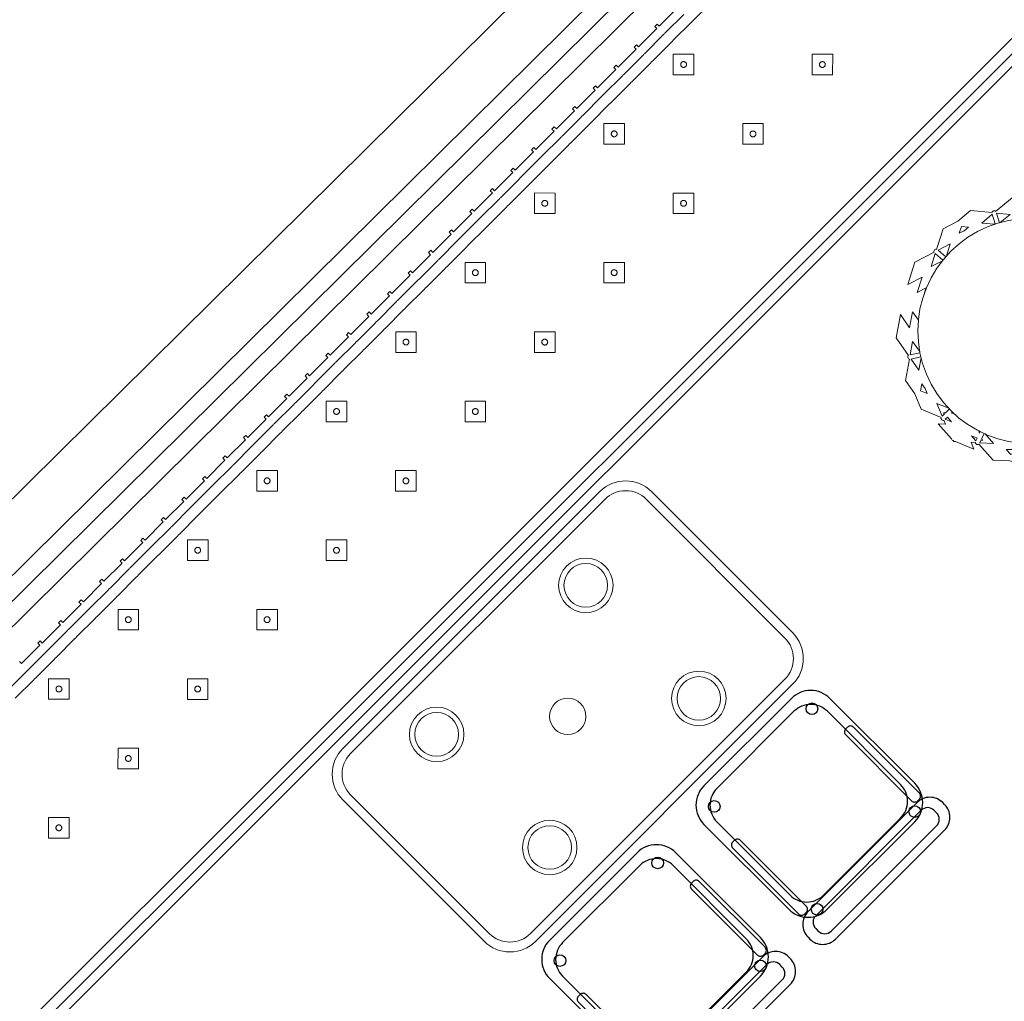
# Model space of a CAD drawing. Header units: metres. Extents: x 2232.4 to 2275.2, y 411.9 to 437.5.
# Tile 6 of 22: x 2241.7 to 2244.5, y 433.3 to 436. Entities that reach past the tile are written whole.
import ezdxf

# ---------------------------------------------------------------- set-up
doc = ezdxf.new("R2010")
doc.units = ezdxf.units.M
doc.layers.add('DOOR', color=5, linetype='Continuous')
doc.layers.add('RP_CHAIRS', color=7, linetype='Continuous')
for name, color, linetype, lineweight in [('NC_N1_BANQUETTES', 7, 'Continuous', 13), ('NC_N1_PLANTS', 7, 'Continuous', 13), ('NC_N1_TABLES', 7, 'Continuous', 13)]:
    doc.layers.add(name, color=color, linetype=linetype, lineweight=lineweight)

# ---------------------------------------------------------------- blocks, each defined once
blk = doc.blocks.new('RP_MODERN_EXTENDED_TRIANGLE_L')
at = {"color": 0, "linetype": 'Continuous', "lineweight": -2}
for points in [[(3.96, 0.027), (3.96, 0.035), (3.889, 0.035), (3.889, 0.027), (3.88, 0.027), (3.88, 0.035), (3.809, 0.035), (3.809, 0.027), (3.8, 0.027), (3.8, 0.035), (3.729, 0.035), (3.729, 0.027), (3.72, 0.027), (3.72, 0.035), (3.649, 0.035), (3.649, 0.027), (3.64, 0.027), (3.64, 0.035), (3.569, 0.035), (3.569, 0.027), (3.56, 0.027), (3.56, 0.035), (3.489, 0.035), (3.489, 0.027), (3.48, 0.027), (3.48, 0.035), (3.409, 0.035), (3.409, 0.027), (3.4, 0.027), (3.4, 0.035), (3.329, 0.035), (3.329, 0.027), (3.32, 0.027), (3.32, 0.035), (3.249, 0.035), (3.249, 0.027), (3.24, 0.027), (3.24, 0.035), (3.169, 0.035), (3.169, 0.027), (3.16, 0.027), (3.16, 0.035), (3.089, 0.035), (3.089, 0.027), (3.08, 0.027), (3.08, 0.035), (3.009, 0.035), (3.009, 0.027), (3, 0.027), (3, 0.035), (2.929, 0.035), (2.929, 0.027), (2.92, 0.027), (2.92, 0.035), (2.849, 0.035), (2.849, 0.027), (2.84, 0.027), (2.84, 0.035), (2.769, 0.035), (2.769, 0.027), (2.76, 0.027), (2.76, 0.035), (2.689, 0.035), (2.689, 0.027), (2.68, 0.027), (2.68, 0.035), (2.609, 0.035), (2.609, 0.027), (2.6, 0.027), (2.6, 0.035), (2.529, 0.035), (2.529, 0.027), (2.52, 0.027), (2.52, 0.035), (2.449, 0.035), (2.449, 0.027), (2.44, 0.027), (2.44, 0.035), (2.369, 0.035), (2.369, 0.027), (2.36, 0.027), (2.36, 0.035), (2.289, 0.035), (2.289, 0.027), (2.28, 0.027), (2.28, 0.035), (2.209, 0.035), (2.209, 0.027), (2.2, 0.027), (2.2, 0.035), (2.129, 0.035), (2.129, 0.027), (2.12, 0.027), (2.12, 0.035), (2.049, 0.035), (2.049, 0.027), (2.04, 0.027), (2.04, 0.035), (1.969, 0.035), (1.969, 0.027), (1.96, 0.027), (1.96, 0.035), (1.889, 0.035), (1.889, 0.027), (1.88, 0.027), (1.88, 0.035), (1.809, 0.035), (1.809, 0.027), (1.8, 0.027), (1.8, 0.035), (1.729, 0.035), (1.729, 0.027), (1.72, 0.027), (1.72, 0.035), (1.649, 0.035), (1.649, 0.027), (1.64, 0.027), (1.64, 0.035), (1.569, 0.035), (1.569, 0.027), (1.56, 0.027), (1.56, 0.035), (1.489, 0.035), (1.489, 0.027), (1.48, 0.027), (1.48, 0.035), (1.409, 0.035)], [(0.8, 0.8), (4.1, 0.8), (4.35, 0.8), (7.89, 0.8)], [(4.04, 0.06), (3.969, 0.06), (3.9665, 0.0599), (3.9645, 0.0596), (3.9625, 0.0599), (3.96, 0.06), (3.889, 0.06), (3.8865, 0.0599), (3.8845, 0.0596), (3.8825, 0.0599), (3.88, 0.06), (3.809, 0.06), (3.8065, 0.0599), (3.8045, 0.0596), (3.8025, 0.0599), (3.8, 0.06), (3.729, 0.06), (3.7265, 0.0599), (3.7245, 0.0596), (3.7225, 0.0599), (3.72, 0.06), (3.649, 0.06), (3.6465, 0.0599), (3.6445, 0.0596), (3.6425, 0.0599), (3.64, 0.06), (3.569, 0.06), (3.5665, 0.0599), (3.5645, 0.0596), (3.5625, 0.0599), (3.56, 0.06), (3.489, 0.06), (3.4865, 0.0599), (3.4845, 0.0596), (3.4825, 0.0599), (3.48, 0.06), (3.409, 0.06), (3.4065, 0.0599), (3.4045, 0.0596), (3.4025, 0.0599), (3.4, 0.06), (3.329, 0.06), (3.3265, 0.0599), (3.3245, 0.0596), (3.3225, 0.0599), (3.32, 0.06), (3.249, 0.06), (3.2465, 0.0599), (3.2445, 0.0596), (3.2425, 0.0599), (3.24, 0.06), (3.169, 0.06), (3.1665, 0.0599), (3.1645, 0.0596), (3.1625, 0.0599), (3.16, 0.06), (3.089, 0.06), (3.0865, 0.0599), (3.0845, 0.0596), (3.0825, 0.0599), (3.08, 0.06), (3.009, 0.06), (3.0065, 0.0599), (3.0045, 0.0596), (3.0025, 0.0599), (3, 0.06), (2.929, 0.06), (2.9265, 0.0599), (2.9245, 0.0596), (2.9225, 0.0599), (2.92, 0.06), (2.849, 0.06), (2.8465, 0.0599), (2.8445, 0.0596), (2.8425, 0.0599), (2.84, 0.06), (2.769, 0.06), (2.7665, 0.0599), (2.7645, 0.0596), (2.7625, 0.0599), (2.76, 0.06), (2.689, 0.06), (2.6865, 0.0599), (2.6845, 0.0596), (2.6825, 0.0599), (2.68, 0.06), (2.609, 0.06), (2.6065, 0.0599), (2.6045, 0.0596), (2.6025, 0.0599), (2.6, 0.06), (2.529, 0.06), (2.5265, 0.0599), (2.5245, 0.0596), (2.5225, 0.0599), (2.52, 0.06), (2.449, 0.06), (2.4465, 0.0599), (2.4445, 0.0596), (2.4425, 0.0599), (2.44, 0.06), (2.369, 0.06), (2.3665, 0.0599), (2.3645, 0.0596), (2.3625, 0.0599), (2.36, 0.06), (2.289, 0.06), (2.2865, 0.0599), (2.2845, 0.0596), (2.2825, 0.0599), (2.28, 0.06), (2.209, 0.06), (2.2065, 0.0599), (2.2045, 0.0596), (2.2025, 0.0599), (2.2, 0.06), (2.129, 0.06), (2.1265, 0.0599), (2.1245, 0.0596), (2.1225, 0.0599), (2.12, 0.06), (2.049, 0.06), (2.0465, 0.0599), (2.0445, 0.0596), (2.0425, 0.0599), (2.04, 0.06), (1.969, 0.06), (1.9665, 0.0599), (1.9645, 0.0596), (1.9625, 0.0599), (1.96, 0.06), (1.889, 0.06), (1.8865, 0.0599), (1.8845, 0.0596), (1.8825, 0.0599), (1.88, 0.06), (1.809, 0.06), (1.8065, 0.0599), (1.8045, 0.0596), (1.8025, 0.0599), (1.8, 0.06), (1.729, 0.06), (1.7265, 0.0599), (1.7245, 0.0596), (1.7225, 0.0599), (1.72, 0.06), (1.649, 0.06), (1.6465, 0.0599), (1.6445, 0.0596), (1.6425, 0.0599), (1.64, 0.06), (1.569, 0.06), (1.5665, 0.0599), (1.5645, 0.0596), (1.5625, 0.0599), (1.56, 0.06), (1.489, 0.06), (1.4865, 0.0599), (1.4845, 0.0596), (1.4825, 0.0599), (1.48, 0.06), (1.409, 0.06)], [(0.8, 0.775), (4.1, 0.775), (4.325, 0.775), (7.865, 0.775)], [(4.04, 0.09), (3.969, 0.09), (3.9645, 0.0898), (3.96, 0.09), (3.889, 0.09), (3.8845, 0.0898), (3.88, 0.09), (3.809, 0.09), (3.8045, 0.0898), (3.8, 0.09), (3.729, 0.09), (3.7245, 0.0898), (3.72, 0.09), (3.649, 0.09), (3.6445, 0.0898), (3.64, 0.09), (3.569, 0.09), (3.5645, 0.0898), (3.56, 0.09), (3.489, 0.09), (3.4845, 0.0898), (3.48, 0.09), (3.409, 0.09), (3.4045, 0.0898), (3.4, 0.09), (3.329, 0.09), (3.3245, 0.0898), (3.32, 0.09), (3.249, 0.09), (3.2445, 0.0898), (3.24, 0.09), (3.169, 0.09), (3.1645, 0.0898), (3.16, 0.09), (3.089, 0.09), (3.0845, 0.0898), (3.08, 0.09), (3.009, 0.09), (3.0045, 0.0898), (3, 0.09), (2.929, 0.09), (2.9245, 0.0898), (2.92, 0.09), (2.849, 0.09), (2.8445, 0.0898), (2.84, 0.09), (2.769, 0.09), (2.7645, 0.0898), (2.76, 0.09), (2.689, 0.09), (2.6845, 0.0898), (2.68, 0.09), (2.609, 0.09), (2.6045, 0.0898), (2.6, 0.09), (2.529, 0.09), (2.5245, 0.0898), (2.52, 0.09), (2.449, 0.09), (2.4445, 0.0898), (2.44, 0.09), (2.369, 0.09), (2.3645, 0.0898), (2.36, 0.09), (2.289, 0.09), (2.2845, 0.0898), (2.28, 0.09), (2.209, 0.09), (2.2045, 0.0898), (2.2, 0.09), (2.129, 0.09), (2.1245, 0.0898), (2.12, 0.09), (2.049, 0.09), (2.0445, 0.0898), (2.04, 0.09), (1.969, 0.09), (1.9645, 0.0898), (1.96, 0.09), (1.889, 0.09), (1.8845, 0.0898), (1.88, 0.09), (1.809, 0.09), (1.8045, 0.0898), (1.8, 0.09), (1.729, 0.09), (1.7245, 0.0898), (1.72, 0.09), (1.649, 0.09), (1.6445, 0.0898), (1.64, 0.09), (1.569, 0.09), (1.5645, 0.0898), (1.56, 0.09), (1.489, 0.09), (1.4845, 0.0898), (1.48, 0.09), (1.409, 0.09), (1.4045, 0.0898), (1.4, 0.09), (1.329, 0.09)], [(0.8, 0.745), (4.1, 0.745), (4.295, 0.745), (7.835, 0.745)]]:
    blk.add_lwpolyline(points, dxfattribs=at)
for points in [[(1.237, 0.387), (1.277, 0.427), (1.237, 0.467), (1.197, 0.427)], [(1.507, 0.387), (1.547, 0.427), (1.507, 0.467), (1.467, 0.427)], [(1.777, 0.387), (1.817, 0.427), (1.777, 0.467), (1.737, 0.427)], [(2.047, 0.387), (2.087, 0.427), (2.047, 0.467), (2.007, 0.427)], [(2.317, 0.387), (2.357, 0.427), (2.317, 0.467), (2.277, 0.427)], [(2.587, 0.387), (2.627, 0.427), (2.587, 0.467), (2.547, 0.427)], [(2.857, 0.387), (2.897, 0.427), (2.857, 0.467), (2.817, 0.427)], [(3.127, 0.387), (3.167, 0.427), (3.127, 0.467), (3.087, 0.427)], [(3.397, 0.387), (3.437, 0.427), (3.397, 0.467), (3.357, 0.427)], [(3.667, 0.387), (3.707, 0.427), (3.667, 0.467), (3.627, 0.427)], [(3.937, 0.387), (3.977, 0.427), (3.937, 0.467), (3.897, 0.427)], [(4.207, 0.387), (4.247, 0.427), (4.207, 0.467), (4.167, 0.427)], [(1.245, 0.427), (1.245, 0.4262), (1.2448, 0.4254), (1.2447, 0.4247), (1.2444, 0.4239), (1.2441, 0.4232), (1.2437, 0.4226), (1.2432, 0.4219), (1.2427, 0.4213), (1.2421, 0.4208), (1.2414, 0.4203), (1.2408, 0.4199), (1.2401, 0.4196), (1.2393, 0.4193), (1.2386, 0.4192), (1.2378, 0.419), (1.237, 0.419), (1.2362, 0.419), (1.2354, 0.4192), (1.2347, 0.4193), (1.2339, 0.4196), (1.2332, 0.4199), (1.2326, 0.4203), (1.2319, 0.4208), (1.2313, 0.4213), (1.2308, 0.4219), (1.2303, 0.4226), (1.2299, 0.4232), (1.2296, 0.4239), (1.2293, 0.4247), (1.2292, 0.4254), (1.229, 0.4262), (1.229, 0.427), (1.229, 0.4278), (1.2292, 0.4286), (1.2293, 0.4293), (1.2296, 0.4301), (1.2299, 0.4308), (1.2303, 0.4314), (1.2308, 0.4321), (1.2313, 0.4327), (1.2319, 0.4332), (1.2326, 0.4337), (1.2332, 0.4341), (1.2339, 0.4344), (1.2347, 0.4347), (1.2354, 0.4348), (1.2362, 0.435), (1.237, 0.435), (1.2378, 0.435), (1.2386, 0.4348), (1.2393, 0.4347), (1.2401, 0.4344), (1.2408, 0.4341), (1.2414, 0.4337), (1.2421, 0.4332), (1.2427, 0.4327), (1.2432, 0.4321), (1.2437, 0.4314), (1.2441, 0.4308), (1.2444, 0.4301), (1.2447, 0.4293), (1.2448, 0.4286), (1.245, 0.4278)], [(1.515, 0.427), (1.515, 0.4262), (1.5148, 0.4254), (1.5147, 0.4247), (1.5144, 0.4239), (1.5141, 0.4232), (1.5137, 0.4226), (1.5132, 0.4219), (1.5127, 0.4213), (1.5121, 0.4208), (1.5114, 0.4203), (1.5108, 0.4199), (1.5101, 0.4196), (1.5093, 0.4193), (1.5086, 0.4192), (1.5078, 0.419), (1.507, 0.419), (1.5062, 0.419), (1.5054, 0.4192), (1.5047, 0.4193), (1.5039, 0.4196), (1.5032, 0.4199), (1.5026, 0.4203), (1.5019, 0.4208), (1.5013, 0.4213), (1.5008, 0.4219), (1.5003, 0.4226), (1.4999, 0.4232), (1.4996, 0.4239), (1.4993, 0.4247), (1.4992, 0.4254), (1.499, 0.4262), (1.499, 0.427), (1.499, 0.4278), (1.4992, 0.4286), (1.4993, 0.4293), (1.4996, 0.4301), (1.4999, 0.4308), (1.5003, 0.4314), (1.5008, 0.4321), (1.5013, 0.4327), (1.5019, 0.4332), (1.5026, 0.4337), (1.5032, 0.4341), (1.5039, 0.4344), (1.5047, 0.4347), (1.5054, 0.4348), (1.5062, 0.435), (1.507, 0.435), (1.5078, 0.435), (1.5086, 0.4348), (1.5093, 0.4347), (1.5101, 0.4344), (1.5108, 0.4341), (1.5114, 0.4337), (1.5121, 0.4332), (1.5127, 0.4327), (1.5132, 0.4321), (1.5137, 0.4314), (1.5141, 0.4308), (1.5144, 0.4301), (1.5147, 0.4293), (1.5148, 0.4286), (1.515, 0.4278)], [(1.785, 0.427), (1.785, 0.4262), (1.7848, 0.4254), (1.7847, 0.4247), (1.7844, 0.4239), (1.7841, 0.4232), (1.7837, 0.4226), (1.7832, 0.4219), (1.7827, 0.4213), (1.7821, 0.4208), (1.7814, 0.4203), (1.7808, 0.4199), (1.7801, 0.4196), (1.7793, 0.4193), (1.7786, 0.4192), (1.7778, 0.419), (1.777, 0.419), (1.7762, 0.419), (1.7754, 0.4192), (1.7747, 0.4193), (1.7739, 0.4196), (1.7732, 0.4199), (1.7726, 0.4203), (1.7719, 0.4208), (1.7713, 0.4213), (1.7708, 0.4219), (1.7703, 0.4226), (1.7699, 0.4232), (1.7696, 0.4239), (1.7693, 0.4247), (1.7692, 0.4254), (1.769, 0.4262), (1.769, 0.427), (1.769, 0.4278), (1.7692, 0.4286), (1.7693, 0.4293), (1.7696, 0.4301), (1.7699, 0.4308), (1.7703, 0.4314), (1.7708, 0.4321), (1.7713, 0.4327), (1.7719, 0.4332), (1.7726, 0.4337), (1.7732, 0.4341), (1.7739, 0.4344), (1.7747, 0.4347), (1.7754, 0.4348), (1.7762, 0.435), (1.777, 0.435), (1.7778, 0.435), (1.7786, 0.4348), (1.7793, 0.4347), (1.7801, 0.4344), (1.7808, 0.4341), (1.7814, 0.4337), (1.7821, 0.4332), (1.7827, 0.4327), (1.7832, 0.4321), (1.7837, 0.4314), (1.7841, 0.4308), (1.7844, 0.4301), (1.7847, 0.4293), (1.7848, 0.4286), (1.785, 0.4278)], [(2.055, 0.427), (2.055, 0.4262), (2.0548, 0.4254), (2.0547, 0.4247), (2.0544, 0.4239), (2.0541, 0.4232), (2.0537, 0.4226), (2.0532, 0.4219), (2.0527, 0.4213), (2.0521, 0.4208), (2.0514, 0.4203), (2.0508, 0.4199), (2.0501, 0.4196), (2.0493, 0.4193), (2.0486, 0.4192), (2.0478, 0.419), (2.047, 0.419), (2.0462, 0.419), (2.0454, 0.4192), (2.0447, 0.4193), (2.0439, 0.4196), (2.0432, 0.4199), (2.0426, 0.4203), (2.0419, 0.4208), (2.0413, 0.4213), (2.0408, 0.4219), (2.0403, 0.4226), (2.0399, 0.4232), (2.0396, 0.4239), (2.0393, 0.4247), (2.0392, 0.4254), (2.039, 0.4262), (2.039, 0.427), (2.039, 0.4278), (2.0392, 0.4286), (2.0393, 0.4293), (2.0396, 0.4301), (2.0399, 0.4308), (2.0403, 0.4314), (2.0408, 0.4321), (2.0413, 0.4327), (2.0419, 0.4332), (2.0426, 0.4337), (2.0432, 0.4341), (2.0439, 0.4344), (2.0447, 0.4347), (2.0454, 0.4348), (2.0462, 0.435), (2.047, 0.435), (2.0478, 0.435), (2.0486, 0.4348), (2.0493, 0.4347), (2.0501, 0.4344), (2.0508, 0.4341), (2.0514, 0.4337), (2.0521, 0.4332), (2.0527, 0.4327), (2.0532, 0.4321), (2.0537, 0.4314), (2.0541, 0.4308), (2.0544, 0.4301), (2.0547, 0.4293), (2.0548, 0.4286), (2.055, 0.4278)], [(2.325, 0.427), (2.325, 0.4262), (2.3248, 0.4254), (2.3247, 0.4247), (2.3244, 0.4239), (2.3241, 0.4232), (2.3237, 0.4226), (2.3232, 0.4219), (2.3227, 0.4213), (2.3221, 0.4208), (2.3214, 0.4203), (2.3208, 0.4199), (2.3201, 0.4196), (2.3193, 0.4193), (2.3186, 0.4192), (2.3178, 0.419), (2.317, 0.419), (2.3162, 0.419), (2.3154, 0.4192), (2.3147, 0.4193), (2.3139, 0.4196), (2.3132, 0.4199), (2.3126, 0.4203), (2.3119, 0.4208), (2.3113, 0.4213), (2.3108, 0.4219), (2.3103, 0.4226), (2.3099, 0.4232), (2.3096, 0.4239), (2.3093, 0.4247), (2.3092, 0.4254), (2.309, 0.4262), (2.309, 0.427), (2.309, 0.4278), (2.3092, 0.4286), (2.3093, 0.4293), (2.3096, 0.4301), (2.3099, 0.4308), (2.3103, 0.4314), (2.3108, 0.4321), (2.3113, 0.4327), (2.3119, 0.4332), (2.3126, 0.4337), (2.3132, 0.4341), (2.3139, 0.4344), (2.3147, 0.4347), (2.3154, 0.4348), (2.3162, 0.435), (2.317, 0.435), (2.3178, 0.435), (2.3186, 0.4348), (2.3193, 0.4347), (2.3201, 0.4344), (2.3208, 0.4341), (2.3214, 0.4337), (2.3221, 0.4332), (2.3227, 0.4327), (2.3232, 0.4321), (2.3237, 0.4314), (2.3241, 0.4308), (2.3244, 0.4301), (2.3247, 0.4293), (2.3248, 0.4286), (2.325, 0.4278)], [(2.595, 0.427), (2.595, 0.4262), (2.5948, 0.4254), (2.5947, 0.4247), (2.5944, 0.4239), (2.5941, 0.4232), (2.5937, 0.4226), (2.5932, 0.4219), (2.5927, 0.4213), (2.5921, 0.4208), (2.5914, 0.4203), (2.5908, 0.4199), (2.5901, 0.4196), (2.5893, 0.4193), (2.5886, 0.4192), (2.5878, 0.419), (2.587, 0.419), (2.5862, 0.419), (2.5854, 0.4192), (2.5847, 0.4193), (2.5839, 0.4196), (2.5832, 0.4199), (2.5826, 0.4203), (2.5819, 0.4208), (2.5813, 0.4213), (2.5808, 0.4219), (2.5803, 0.4226), (2.5799, 0.4232), (2.5796, 0.4239), (2.5793, 0.4247), (2.5792, 0.4254), (2.579, 0.4262), (2.579, 0.427), (2.579, 0.4278), (2.5792, 0.4286), (2.5793, 0.4293), (2.5796, 0.4301), (2.5799, 0.4308), (2.5803, 0.4314), (2.5808, 0.4321), (2.5813, 0.4327), (2.5819, 0.4332), (2.5826, 0.4337), (2.5832, 0.4341), (2.5839, 0.4344), (2.5847, 0.4347), (2.5854, 0.4348), (2.5862, 0.435), (2.587, 0.435), (2.5878, 0.435), (2.5886, 0.4348), (2.5893, 0.4347), (2.5901, 0.4344), (2.5908, 0.4341), (2.5914, 0.4337), (2.5921, 0.4332), (2.5927, 0.4327), (2.5932, 0.4321), (2.5937, 0.4314), (2.5941, 0.4308), (2.5944, 0.4301), (2.5947, 0.4293), (2.5948, 0.4286), (2.595, 0.4278)], [(2.865, 0.427), (2.865, 0.4262), (2.8648, 0.4254), (2.8647, 0.4247), (2.8644, 0.4239), (2.8641, 0.4232), (2.8637, 0.4226), (2.8632, 0.4219), (2.8627, 0.4213), (2.8621, 0.4208), (2.8614, 0.4203), (2.8608, 0.4199), (2.8601, 0.4196), (2.8593, 0.4193), (2.8586, 0.4192), (2.8578, 0.419), (2.857, 0.419), (2.8562, 0.419), (2.8554, 0.4192), (2.8547, 0.4193), (2.8539, 0.4196), (2.8532, 0.4199), (2.8526, 0.4203), (2.8519, 0.4208), (2.8513, 0.4213), (2.8508, 0.4219), (2.8503, 0.4226), (2.8499, 0.4232), (2.8496, 0.4239), (2.8493, 0.4247), (2.8492, 0.4254), (2.849, 0.4262), (2.849, 0.427), (2.849, 0.4278), (2.8492, 0.4286), (2.8493, 0.4293), (2.8496, 0.4301), (2.8499, 0.4308), (2.8503, 0.4314), (2.8508, 0.4321), (2.8513, 0.4327), (2.8519, 0.4332), (2.8526, 0.4337), (2.8532, 0.4341), (2.8539, 0.4344), (2.8547, 0.4347), (2.8554, 0.4348), (2.8562, 0.435), (2.857, 0.435), (2.8578, 0.435), (2.8586, 0.4348), (2.8593, 0.4347), (2.8601, 0.4344), (2.8608, 0.4341), (2.8614, 0.4337), (2.8621, 0.4332), (2.8627, 0.4327), (2.8632, 0.4321), (2.8637, 0.4314), (2.8641, 0.4308), (2.8644, 0.4301), (2.8647, 0.4293), (2.8648, 0.4286), (2.865, 0.4278)], [(3.135, 0.427), (3.135, 0.4262), (3.1348, 0.4254), (3.1347, 0.4247), (3.1344, 0.4239), (3.1341, 0.4232), (3.1337, 0.4226), (3.1332, 0.4219), (3.1327, 0.4213), (3.1321, 0.4208), (3.1314, 0.4203), (3.1308, 0.4199), (3.1301, 0.4196), (3.1293, 0.4193), (3.1286, 0.4192), (3.1278, 0.419), (3.127, 0.419), (3.1262, 0.419), (3.1254, 0.4192), (3.1247, 0.4193), (3.1239, 0.4196), (3.1232, 0.4199), (3.1226, 0.4203), (3.1219, 0.4208), (3.1213, 0.4213), (3.1208, 0.4219), (3.1203, 0.4226), (3.1199, 0.4232), (3.1196, 0.4239), (3.1193, 0.4247), (3.1192, 0.4254), (3.119, 0.4262), (3.119, 0.427), (3.119, 0.4278), (3.1192, 0.4286), (3.1193, 0.4293), (3.1196, 0.4301), (3.1199, 0.4308), (3.1203, 0.4314), (3.1208, 0.4321), (3.1213, 0.4327), (3.1219, 0.4332), (3.1226, 0.4337), (3.1232, 0.4341), (3.1239, 0.4344), (3.1247, 0.4347), (3.1254, 0.4348), (3.1262, 0.435), (3.127, 0.435), (3.1278, 0.435), (3.1286, 0.4348), (3.1293, 0.4347), (3.1301, 0.4344), (3.1308, 0.4341), (3.1314, 0.4337), (3.1321, 0.4332), (3.1327, 0.4327), (3.1332, 0.4321), (3.1337, 0.4314), (3.1341, 0.4308), (3.1344, 0.4301), (3.1347, 0.4293), (3.1348, 0.4286), (3.135, 0.4278)], [(3.405, 0.427), (3.405, 0.4262), (3.4048, 0.4254), (3.4047, 0.4247), (3.4044, 0.4239), (3.4041, 0.4232), (3.4037, 0.4226), (3.4032, 0.4219), (3.4027, 0.4213), (3.4021, 0.4208), (3.4014, 0.4203), (3.4008, 0.4199), (3.4001, 0.4196), (3.3993, 0.4193), (3.3986, 0.4192), (3.3978, 0.419), (3.397, 0.419), (3.3962, 0.419), (3.3954, 0.4192), (3.3947, 0.4193), (3.3939, 0.4196), (3.3932, 0.4199), (3.3926, 0.4203), (3.3919, 0.4208), (3.3913, 0.4213), (3.3908, 0.4219), (3.3903, 0.4226), (3.3899, 0.4232), (3.3896, 0.4239), (3.3893, 0.4247), (3.3892, 0.4254), (3.389, 0.4262), (3.389, 0.427), (3.389, 0.4278), (3.3892, 0.4286), (3.3893, 0.4293), (3.3896, 0.4301), (3.3899, 0.4308), (3.3903, 0.4314), (3.3908, 0.4321), (3.3913, 0.4327), (3.3919, 0.4332), (3.3926, 0.4337), (3.3932, 0.4341), (3.3939, 0.4344), (3.3947, 0.4347), (3.3954, 0.4348), (3.3962, 0.435), (3.397, 0.435), (3.3978, 0.435), (3.3986, 0.4348), (3.3993, 0.4347), (3.4001, 0.4344), (3.4008, 0.4341), (3.4014, 0.4337), (3.4021, 0.4332), (3.4027, 0.4327), (3.4032, 0.4321), (3.4037, 0.4314), (3.4041, 0.4308), (3.4044, 0.4301), (3.4047, 0.4293), (3.4048, 0.4286), (3.405, 0.4278)], [(3.675, 0.427), (3.675, 0.4262), (3.6748, 0.4254), (3.6747, 0.4247), (3.6744, 0.4239), (3.6741, 0.4232), (3.6737, 0.4226), (3.6732, 0.4219), (3.6727, 0.4213), (3.6721, 0.4208), (3.6714, 0.4203), (3.6708, 0.4199), (3.6701, 0.4196), (3.6693, 0.4193), (3.6686, 0.4192), (3.6678, 0.419), (3.667, 0.419), (3.6662, 0.419), (3.6654, 0.4192), (3.6647, 0.4193), (3.6639, 0.4196), (3.6632, 0.4199), (3.6626, 0.4203), (3.6619, 0.4208), (3.6613, 0.4213), (3.6608, 0.4219), (3.6603, 0.4226), (3.6599, 0.4232), (3.6596, 0.4239), (3.6593, 0.4247), (3.6592, 0.4254), (3.659, 0.4262), (3.659, 0.427), (3.659, 0.4278), (3.6592, 0.4286), (3.6593, 0.4293), (3.6596, 0.4301), (3.6599, 0.4308), (3.6603, 0.4314), (3.6608, 0.4321), (3.6613, 0.4327), (3.6619, 0.4332), (3.6626, 0.4337), (3.6632, 0.4341), (3.6639, 0.4344), (3.6647, 0.4347), (3.6654, 0.4348), (3.6662, 0.435), (3.667, 0.435), (3.6678, 0.435), (3.6686, 0.4348), (3.6693, 0.4347), (3.6701, 0.4344), (3.6708, 0.4341), (3.6714, 0.4337), (3.6721, 0.4332), (3.6727, 0.4327), (3.6732, 0.4321), (3.6737, 0.4314), (3.6741, 0.4308), (3.6744, 0.4301), (3.6747, 0.4293), (3.6748, 0.4286), (3.675, 0.4278)], [(3.945, 0.427), (3.945, 0.4262), (3.9448, 0.4254), (3.9447, 0.4247), (3.9444, 0.4239), (3.9441, 0.4232), (3.9437, 0.4226), (3.9432, 0.4219), (3.9427, 0.4213), (3.9421, 0.4208), (3.9414, 0.4203), (3.9408, 0.4199), (3.9401, 0.4196), (3.9393, 0.4193), (3.9386, 0.4192), (3.9378, 0.419), (3.937, 0.419), (3.9362, 0.419), (3.9354, 0.4192), (3.9347, 0.4193), (3.9339, 0.4196), (3.9332, 0.4199), (3.9326, 0.4203), (3.9319, 0.4208), (3.9313, 0.4213), (3.9308, 0.4219), (3.9303, 0.4226), (3.9299, 0.4232), (3.9296, 0.4239), (3.9293, 0.4247), (3.9292, 0.4254), (3.929, 0.4262), (3.929, 0.427), (3.929, 0.4278), (3.9292, 0.4286), (3.9293, 0.4293), (3.9296, 0.4301), (3.9299, 0.4308), (3.9303, 0.4314), (3.9308, 0.4321), (3.9313, 0.4327), (3.9319, 0.4332), (3.9326, 0.4337), (3.9332, 0.4341), (3.9339, 0.4344), (3.9347, 0.4347), (3.9354, 0.4348), (3.9362, 0.435), (3.937, 0.435), (3.9378, 0.435), (3.9386, 0.4348), (3.9393, 0.4347), (3.9401, 0.4344), (3.9408, 0.4341), (3.9414, 0.4337), (3.9421, 0.4332), (3.9427, 0.4327), (3.9432, 0.4321), (3.9437, 0.4314), (3.9441, 0.4308), (3.9444, 0.4301), (3.9447, 0.4293), (3.9448, 0.4286), (3.945, 0.4278)], [(4.215, 0.427), (4.215, 0.4262), (4.2148, 0.4254), (4.2147, 0.4247), (4.2144, 0.4239), (4.2141, 0.4232), (4.2137, 0.4226), (4.2132, 0.4219), (4.2127, 0.4213), (4.2121, 0.4208), (4.2114, 0.4203), (4.2108, 0.4199), (4.2101, 0.4196), (4.2093, 0.4193), (4.2086, 0.4192), (4.2078, 0.419), (4.207, 0.419), (4.2062, 0.419), (4.2054, 0.4192), (4.2047, 0.4193), (4.2039, 0.4196), (4.2032, 0.4199), (4.2026, 0.4203), (4.2019, 0.4208), (4.2013, 0.4213), (4.2008, 0.4219), (4.2003, 0.4226), (4.1999, 0.4232), (4.1996, 0.4239), (4.1993, 0.4247), (4.1992, 0.4254), (4.199, 0.4262), (4.199, 0.427), (4.199, 0.4278), (4.1992, 0.4286), (4.1993, 0.4293), (4.1996, 0.4301), (4.1999, 0.4308), (4.2003, 0.4314), (4.2008, 0.4321), (4.2013, 0.4327), (4.2019, 0.4332), (4.2026, 0.4337), (4.2032, 0.4341), (4.2039, 0.4344), (4.2047, 0.4347), (4.2054, 0.4348), (4.2062, 0.435), (4.207, 0.435), (4.2078, 0.435), (4.2086, 0.4348), (4.2093, 0.4347), (4.2101, 0.4344), (4.2108, 0.4341), (4.2114, 0.4337), (4.2121, 0.4332), (4.2127, 0.4327), (4.2132, 0.4321), (4.2137, 0.4314), (4.2141, 0.4308), (4.2144, 0.4301), (4.2147, 0.4293), (4.2148, 0.4286), (4.215, 0.4278)], [(1.507, 0.117), (1.547, 0.157), (1.507, 0.197), (1.467, 0.157)], [(1.777, 0.117), (1.817, 0.157), (1.777, 0.197), (1.737, 0.157)], [(2.047, 0.117), (2.087, 0.157), (2.047, 0.197), (2.007, 0.157)], [(2.317, 0.117), (2.357, 0.157), (2.317, 0.197), (2.277, 0.157)], [(2.587, 0.117), (2.627, 0.157), (2.587, 0.197), (2.547, 0.157)], [(2.857, 0.117), (2.897, 0.157), (2.857, 0.197), (2.817, 0.157)], [(3.127, 0.117), (3.167, 0.157), (3.127, 0.197), (3.087, 0.157)], [(3.397, 0.117), (3.437, 0.157), (3.397, 0.197), (3.357, 0.157)], [(3.667, 0.117), (3.707, 0.157), (3.667, 0.197), (3.627, 0.157)], [(3.937, 0.117), (3.977, 0.157), (3.937, 0.197), (3.897, 0.157)], [(1.515, 0.157), (1.515, 0.1562), (1.5148, 0.1554), (1.5147, 0.1547), (1.5144, 0.1539), (1.5141, 0.1532), (1.5137, 0.1526), (1.5132, 0.1519), (1.5127, 0.1513), (1.5121, 0.1508), (1.5114, 0.1503), (1.5108, 0.1499), (1.5101, 0.1496), (1.5093, 0.1493), (1.5086, 0.1492), (1.5078, 0.149), (1.507, 0.149), (1.5062, 0.149), (1.5054, 0.1492), (1.5047, 0.1493), (1.5039, 0.1496), (1.5032, 0.1499), (1.5026, 0.1503), (1.5019, 0.1508), (1.5013, 0.1513), (1.5008, 0.1519), (1.5003, 0.1526), (1.4999, 0.1532), (1.4996, 0.1539), (1.4993, 0.1547), (1.4992, 0.1554), (1.499, 0.1562), (1.499, 0.157), (1.499, 0.1578), (1.4992, 0.1586), (1.4993, 0.1593), (1.4996, 0.1601), (1.4999, 0.1608), (1.5003, 0.1614), (1.5008, 0.1621), (1.5013, 0.1627), (1.5019, 0.1632), (1.5026, 0.1637), (1.5032, 0.1641), (1.5039, 0.1644), (1.5047, 0.1647), (1.5054, 0.1648), (1.5062, 0.165), (1.507, 0.165), (1.5078, 0.165), (1.5086, 0.1648), (1.5093, 0.1647), (1.5101, 0.1644), (1.5108, 0.1641), (1.5114, 0.1637), (1.5121, 0.1632), (1.5127, 0.1627), (1.5132, 0.1621), (1.5137, 0.1614), (1.5141, 0.1608), (1.5144, 0.1601), (1.5147, 0.1593), (1.5148, 0.1586), (1.515, 0.1578)], [(1.785, 0.157), (1.785, 0.1562), (1.7848, 0.1554), (1.7847, 0.1547), (1.7844, 0.1539), (1.7841, 0.1532), (1.7837, 0.1526), (1.7832, 0.1519), (1.7827, 0.1513), (1.7821, 0.1508), (1.7814, 0.1503), (1.7808, 0.1499), (1.7801, 0.1496), (1.7793, 0.1493), (1.7786, 0.1492), (1.7778, 0.149), (1.777, 0.149), (1.7762, 0.149), (1.7754, 0.1492), (1.7747, 0.1493), (1.7739, 0.1496), (1.7732, 0.1499), (1.7726, 0.1503), (1.7719, 0.1508), (1.7713, 0.1513), (1.7708, 0.1519), (1.7703, 0.1526), (1.7699, 0.1532), (1.7696, 0.1539), (1.7693, 0.1547), (1.7692, 0.1554), (1.769, 0.1562), (1.769, 0.157), (1.769, 0.1578), (1.7692, 0.1586), (1.7693, 0.1593), (1.7696, 0.1601), (1.7699, 0.1608), (1.7703, 0.1614), (1.7708, 0.1621), (1.7713, 0.1627), (1.7719, 0.1632), (1.7726, 0.1637), (1.7732, 0.1641), (1.7739, 0.1644), (1.7747, 0.1647), (1.7754, 0.1648), (1.7762, 0.165), (1.777, 0.165), (1.7778, 0.165), (1.7786, 0.1648), (1.7793, 0.1647), (1.7801, 0.1644), (1.7808, 0.1641), (1.7814, 0.1637), (1.7821, 0.1632), (1.7827, 0.1627), (1.7832, 0.1621), (1.7837, 0.1614), (1.7841, 0.1608), (1.7844, 0.1601), (1.7847, 0.1593), (1.7848, 0.1586), (1.785, 0.1578)], [(2.055, 0.157), (2.055, 0.1562), (2.0548, 0.1554), (2.0547, 0.1547), (2.0544, 0.1539), (2.0541, 0.1532), (2.0537, 0.1526), (2.0532, 0.1519), (2.0527, 0.1513), (2.0521, 0.1508), (2.0514, 0.1503), (2.0508, 0.1499), (2.0501, 0.1496), (2.0493, 0.1493), (2.0486, 0.1492), (2.0478, 0.149), (2.047, 0.149), (2.0462, 0.149), (2.0454, 0.1492), (2.0447, 0.1493), (2.0439, 0.1496), (2.0432, 0.1499), (2.0426, 0.1503), (2.0419, 0.1508), (2.0413, 0.1513), (2.0408, 0.1519), (2.0403, 0.1526), (2.0399, 0.1532), (2.0396, 0.1539), (2.0393, 0.1547), (2.0392, 0.1554), (2.039, 0.1562), (2.039, 0.157), (2.039, 0.1578), (2.0392, 0.1586), (2.0393, 0.1593), (2.0396, 0.1601), (2.0399, 0.1608), (2.0403, 0.1614), (2.0408, 0.1621), (2.0413, 0.1627), (2.0419, 0.1632), (2.0426, 0.1637), (2.0432, 0.1641), (2.0439, 0.1644), (2.0447, 0.1647), (2.0454, 0.1648), (2.0462, 0.165), (2.047, 0.165), (2.0478, 0.165), (2.0486, 0.1648), (2.0493, 0.1647), (2.0501, 0.1644), (2.0508, 0.1641), (2.0514, 0.1637), (2.0521, 0.1632), (2.0527, 0.1627), (2.0532, 0.1621), (2.0537, 0.1614), (2.0541, 0.1608), (2.0544, 0.1601), (2.0547, 0.1593), (2.0548, 0.1586), (2.055, 0.1578)], [(2.325, 0.157), (2.325, 0.1562), (2.3248, 0.1554), (2.3247, 0.1547), (2.3244, 0.1539), (2.3241, 0.1532), (2.3237, 0.1526), (2.3232, 0.1519), (2.3227, 0.1513), (2.3221, 0.1508), (2.3214, 0.1503), (2.3208, 0.1499), (2.3201, 0.1496), (2.3193, 0.1493), (2.3186, 0.1492), (2.3178, 0.149), (2.317, 0.149), (2.3162, 0.149), (2.3154, 0.1492), (2.3147, 0.1493), (2.3139, 0.1496), (2.3132, 0.1499), (2.3126, 0.1503), (2.3119, 0.1508), (2.3113, 0.1513), (2.3108, 0.1519), (2.3103, 0.1526), (2.3099, 0.1532), (2.3096, 0.1539), (2.3093, 0.1547), (2.3092, 0.1554), (2.309, 0.1562), (2.309, 0.157), (2.309, 0.1578), (2.3092, 0.1586), (2.3093, 0.1593), (2.3096, 0.1601), (2.3099, 0.1608), (2.3103, 0.1614), (2.3108, 0.1621), (2.3113, 0.1627), (2.3119, 0.1632), (2.3126, 0.1637), (2.3132, 0.1641), (2.3139, 0.1644), (2.3147, 0.1647), (2.3154, 0.1648), (2.3162, 0.165), (2.317, 0.165), (2.3178, 0.165), (2.3186, 0.1648), (2.3193, 0.1647), (2.3201, 0.1644), (2.3208, 0.1641), (2.3214, 0.1637), (2.3221, 0.1632), (2.3227, 0.1627), (2.3232, 0.1621), (2.3237, 0.1614), (2.3241, 0.1608), (2.3244, 0.1601), (2.3247, 0.1593), (2.3248, 0.1586), (2.325, 0.1578)], [(2.595, 0.157), (2.595, 0.1562), (2.5948, 0.1554), (2.5947, 0.1547), (2.5944, 0.1539), (2.5941, 0.1532), (2.5937, 0.1526), (2.5932, 0.1519), (2.5927, 0.1513), (2.5921, 0.1508), (2.5914, 0.1503), (2.5908, 0.1499), (2.5901, 0.1496), (2.5893, 0.1493), (2.5886, 0.1492), (2.5878, 0.149), (2.587, 0.149), (2.5862, 0.149), (2.5854, 0.1492), (2.5847, 0.1493), (2.5839, 0.1496), (2.5832, 0.1499), (2.5826, 0.1503), (2.5819, 0.1508), (2.5813, 0.1513), (2.5808, 0.1519), (2.5803, 0.1526), (2.5799, 0.1532), (2.5796, 0.1539), (2.5793, 0.1547), (2.5792, 0.1554), (2.579, 0.1562), (2.579, 0.157), (2.579, 0.1578), (2.5792, 0.1586), (2.5793, 0.1593), (2.5796, 0.1601), (2.5799, 0.1608), (2.5803, 0.1614), (2.5808, 0.1621), (2.5813, 0.1627), (2.5819, 0.1632), (2.5826, 0.1637), (2.5832, 0.1641), (2.5839, 0.1644), (2.5847, 0.1647), (2.5854, 0.1648), (2.5862, 0.165), (2.587, 0.165), (2.5878, 0.165), (2.5886, 0.1648), (2.5893, 0.1647), (2.5901, 0.1644), (2.5908, 0.1641), (2.5914, 0.1637), (2.5921, 0.1632), (2.5927, 0.1627), (2.5932, 0.1621), (2.5937, 0.1614), (2.5941, 0.1608), (2.5944, 0.1601), (2.5947, 0.1593), (2.5948, 0.1586), (2.595, 0.1578)], [(2.865, 0.157), (2.865, 0.1562), (2.8648, 0.1554), (2.8647, 0.1547), (2.8644, 0.1539), (2.8641, 0.1532), (2.8637, 0.1526), (2.8632, 0.1519), (2.8627, 0.1513), (2.8621, 0.1508), (2.8614, 0.1503), (2.8608, 0.1499), (2.8601, 0.1496), (2.8593, 0.1493), (2.8586, 0.1492), (2.8578, 0.149), (2.857, 0.149), (2.8562, 0.149), (2.8554, 0.1492), (2.8547, 0.1493), (2.8539, 0.1496), (2.8532, 0.1499), (2.8526, 0.1503), (2.8519, 0.1508), (2.8513, 0.1513), (2.8508, 0.1519), (2.8503, 0.1526), (2.8499, 0.1532), (2.8496, 0.1539), (2.8493, 0.1547), (2.8492, 0.1554), (2.849, 0.1562), (2.849, 0.157), (2.849, 0.1578), (2.8492, 0.1586), (2.8493, 0.1593), (2.8496, 0.1601), (2.8499, 0.1608), (2.8503, 0.1614), (2.8508, 0.1621), (2.8513, 0.1627), (2.8519, 0.1632), (2.8526, 0.1637), (2.8532, 0.1641), (2.8539, 0.1644), (2.8547, 0.1647), (2.8554, 0.1648), (2.8562, 0.165), (2.857, 0.165), (2.8578, 0.165), (2.8586, 0.1648), (2.8593, 0.1647), (2.8601, 0.1644), (2.8608, 0.1641), (2.8614, 0.1637), (2.8621, 0.1632), (2.8627, 0.1627), (2.8632, 0.1621), (2.8637, 0.1614), (2.8641, 0.1608), (2.8644, 0.1601), (2.8647, 0.1593), (2.8648, 0.1586), (2.865, 0.1578)], [(3.135, 0.157), (3.135, 0.1562), (3.1348, 0.1554), (3.1347, 0.1547), (3.1344, 0.1539), (3.1341, 0.1532), (3.1337, 0.1526), (3.1332, 0.1519), (3.1327, 0.1513), (3.1321, 0.1508), (3.1314, 0.1503), (3.1308, 0.1499), (3.1301, 0.1496), (3.1293, 0.1493), (3.1286, 0.1492), (3.1278, 0.149), (3.127, 0.149), (3.1262, 0.149), (3.1254, 0.1492), (3.1247, 0.1493), (3.1239, 0.1496), (3.1232, 0.1499), (3.1226, 0.1503), (3.1219, 0.1508), (3.1213, 0.1513), (3.1208, 0.1519), (3.1203, 0.1526), (3.1199, 0.1532), (3.1196, 0.1539), (3.1193, 0.1547), (3.1192, 0.1554), (3.119, 0.1562), (3.119, 0.157), (3.119, 0.1578), (3.1192, 0.1586), (3.1193, 0.1593), (3.1196, 0.1601), (3.1199, 0.1608), (3.1203, 0.1614), (3.1208, 0.1621), (3.1213, 0.1627), (3.1219, 0.1632), (3.1226, 0.1637), (3.1232, 0.1641), (3.1239, 0.1644), (3.1247, 0.1647), (3.1254, 0.1648), (3.1262, 0.165), (3.127, 0.165), (3.1278, 0.165), (3.1286, 0.1648), (3.1293, 0.1647), (3.1301, 0.1644), (3.1308, 0.1641), (3.1314, 0.1637), (3.1321, 0.1632), (3.1327, 0.1627), (3.1332, 0.1621), (3.1337, 0.1614), (3.1341, 0.1608), (3.1344, 0.1601), (3.1347, 0.1593), (3.1348, 0.1586), (3.135, 0.1578)], [(3.405, 0.157), (3.405, 0.1562), (3.4048, 0.1554), (3.4047, 0.1547), (3.4044, 0.1539), (3.4041, 0.1532), (3.4037, 0.1526), (3.4032, 0.1519), (3.4027, 0.1513), (3.4021, 0.1508), (3.4014, 0.1503), (3.4008, 0.1499), (3.4001, 0.1496), (3.3993, 0.1493), (3.3986, 0.1492), (3.3978, 0.149), (3.397, 0.149), (3.3962, 0.149), (3.3954, 0.1492), (3.3947, 0.1493), (3.3939, 0.1496), (3.3932, 0.1499), (3.3926, 0.1503), (3.3919, 0.1508), (3.3913, 0.1513), (3.3908, 0.1519), (3.3903, 0.1526), (3.3899, 0.1532), (3.3896, 0.1539), (3.3893, 0.1547), (3.3892, 0.1554), (3.389, 0.1562), (3.389, 0.157), (3.389, 0.1578), (3.3892, 0.1586), (3.3893, 0.1593), (3.3896, 0.1601), (3.3899, 0.1608), (3.3903, 0.1614), (3.3908, 0.1621), (3.3913, 0.1627), (3.3919, 0.1632), (3.3926, 0.1637), (3.3932, 0.1641), (3.3939, 0.1644), (3.3947, 0.1647), (3.3954, 0.1648), (3.3962, 0.165), (3.397, 0.165), (3.3978, 0.165), (3.3986, 0.1648), (3.3993, 0.1647), (3.4001, 0.1644), (3.4008, 0.1641), (3.4014, 0.1637), (3.4021, 0.1632), (3.4027, 0.1627), (3.4032, 0.1621), (3.4037, 0.1614), (3.4041, 0.1608), (3.4044, 0.1601), (3.4047, 0.1593), (3.4048, 0.1586), (3.405, 0.1578)], [(3.675, 0.157), (3.675, 0.1562), (3.6748, 0.1554), (3.6747, 0.1547), (3.6744, 0.1539), (3.6741, 0.1532), (3.6737, 0.1526), (3.6732, 0.1519), (3.6727, 0.1513), (3.6721, 0.1508), (3.6714, 0.1503), (3.6708, 0.1499), (3.6701, 0.1496), (3.6693, 0.1493), (3.6686, 0.1492), (3.6678, 0.149), (3.667, 0.149), (3.6662, 0.149), (3.6654, 0.1492), (3.6647, 0.1493), (3.6639, 0.1496), (3.6632, 0.1499), (3.6626, 0.1503), (3.6619, 0.1508), (3.6613, 0.1513), (3.6608, 0.1519), (3.6603, 0.1526), (3.6599, 0.1532), (3.6596, 0.1539), (3.6593, 0.1547), (3.6592, 0.1554), (3.659, 0.1562), (3.659, 0.157), (3.659, 0.1578), (3.6592, 0.1586), (3.6593, 0.1593), (3.6596, 0.1601), (3.6599, 0.1608), (3.6603, 0.1614), (3.6608, 0.1621), (3.6613, 0.1627), (3.6619, 0.1632), (3.6626, 0.1637), (3.6632, 0.1641), (3.6639, 0.1644), (3.6647, 0.1647), (3.6654, 0.1648), (3.6662, 0.165), (3.667, 0.165), (3.6678, 0.165), (3.6686, 0.1648), (3.6693, 0.1647), (3.6701, 0.1644), (3.6708, 0.1641), (3.6714, 0.1637), (3.6721, 0.1632), (3.6727, 0.1627), (3.6732, 0.1621), (3.6737, 0.1614), (3.6741, 0.1608), (3.6744, 0.1601), (3.6747, 0.1593), (3.6748, 0.1586), (3.675, 0.1578)], [(3.945, 0.157), (3.945, 0.1562), (3.9448, 0.1554), (3.9447, 0.1547), (3.9444, 0.1539), (3.9441, 0.1532), (3.9437, 0.1526), (3.9432, 0.1519), (3.9427, 0.1513), (3.9421, 0.1508), (3.9414, 0.1503), (3.9408, 0.1499), (3.9401, 0.1496), (3.9393, 0.1493), (3.9386, 0.1492), (3.9378, 0.149), (3.937, 0.149), (3.9362, 0.149), (3.9354, 0.1492), (3.9347, 0.1493), (3.9339, 0.1496), (3.9332, 0.1499), (3.9326, 0.1503), (3.9319, 0.1508), (3.9313, 0.1513), (3.9308, 0.1519), (3.9303, 0.1526), (3.9299, 0.1532), (3.9296, 0.1539), (3.9293, 0.1547), (3.9292, 0.1554), (3.929, 0.1562), (3.929, 0.157), (3.929, 0.1578), (3.9292, 0.1586), (3.9293, 0.1593), (3.9296, 0.1601), (3.9299, 0.1608), (3.9303, 0.1614), (3.9308, 0.1621), (3.9313, 0.1627), (3.9319, 0.1632), (3.9326, 0.1637), (3.9332, 0.1641), (3.9339, 0.1644), (3.9347, 0.1647), (3.9354, 0.1648), (3.9362, 0.165), (3.937, 0.165), (3.9378, 0.165), (3.9386, 0.1648), (3.9393, 0.1647), (3.9401, 0.1644), (3.9408, 0.1641), (3.9414, 0.1637), (3.9421, 0.1632), (3.9427, 0.1627), (3.9432, 0.1621), (3.9437, 0.1614), (3.9441, 0.1608), (3.9444, 0.1601), (3.9447, 0.1593), (3.9448, 0.1586), (3.945, 0.1578)]]:
    blk.add_lwpolyline(points, close=True, dxfattribs=at)
blk = doc.blocks.new('RP_MODERN_TABLE_4')
at = {"color": 0}
for points in [[(-0.5, -0.375), (0.5, -0.375, 0.414214), (0.6, -0.275), (0.6, 0.275, 0.414214), (0.5, 0.375), (-0.5, 0.375, 0.414214), (-0.6, 0.275), (-0.6, -0.275, 0.414214)], [(-0.495, -0.35), (0.495, -0.35, 0.414214), (0.575, -0.27), (0.575, 0.27, 0.414214), (0.495, 0.35), (-0.495, 0.35, 0.414214), (-0.575, 0.27), (-0.575, -0.27, 0.414214)]]:
    blk.add_lwpolyline(points, format="xyb", close=True, dxfattribs=at)
for centre, radius in [((-0.29, 0.22), 0.075), ((-0.29, 0.22), 0.06), ((0.29, 0.22), 0.075), ((0.29, 0.22), 0.06), ((0, 0), 0.05), ((-0.29, -0.22), 0.075), ((-0.29, -0.22), 0.06), ((0.29, -0.22), 0.075), ((0.29, -0.22), 0.06)]:
    blk.add_circle(centre, radius, dxfattribs=at)
blk = doc.blocks.new('RP_MODERN_CHAIR')
at = {"color": 0}
for points in [[(-0.212, 0.172), (0.212, 0.172, 0.414214), (0.262, 0.222), (0.262, 0.229, 0.414214), (0.212, 0.279), (-0.212, 0.279, 0.414214), (-0.262, 0.229), (-0.262, 0.222, 0.414214)], [(-0.205, 0.195), (0.205, 0.195, 0.414214), (0.23, 0.22), (0.23, 0.23, 0.414214), (0.205, 0.255), (-0.205, 0.255, 0.414214), (-0.23, 0.23), (-0.23, 0.22, 0.414214)], [(-0.17, -0.275), (0.17, -0.275, 0.414214), (0.245, -0.2), (0.245, 0.13, 0.414214), (0.17, 0.205), (-0.17, 0.205, 0.414214), (-0.245, 0.13), (-0.245, -0.2, 0.414214)], [(-0.223, -0.11), (-0.217, -0.11, 0.414214), (-0.205, -0.098), (-0.205, 0.158, 0.414214), (-0.217, 0.17), (-0.223, 0.17, 0.414214), (-0.235, 0.158), (-0.235, -0.098, 0.414214)], [(-0.15, -0.245), (0.15, -0.245, 0.414214), (0.215, -0.18), (0.215, 0.105, 0.414214), (0.15, 0.17), (-0.15, 0.17, 0.414214), (-0.215, 0.105), (-0.215, -0.18, 0.414214)], [(0.217, -0.11), (0.223, -0.11, 0.414214), (0.235, -0.098), (0.235, 0.158, 0.414214), (0.223, 0.17), (0.217, 0.17, 0.414214), (0.205, 0.158), (0.205, -0.098, 0.414214)]]:
    blk.add_lwpolyline(points, format="xyb", close=True, dxfattribs=at)
for centre in [(-0.19, 0.185), (0.19, 0.185), (-0.19, -0.215), (0.19, -0.215)]:
    blk.add_circle(centre, 0.016, dxfattribs=at)
blk = doc.blocks.new('NC_N1_PLANTER')
at = {"color": 0, "linetype": 'Continuous', "lineweight": -2}
for points in [[(-0.314582, -0.176177), (-0.34944, -0.121314), (-0.336246, -0.063287), (-0.338237, -0.062792), (-0.340588, -0.058893), (-0.339683, -0.054431), (-0.337973, -0.053296), (-0.369886, -0.003068), (-0.355475, 0.060314), (-0.331772, 0.023007), (-0.321972, 0.066107), (-0.30676, 0.042164), (-0.304043, 0.060478), (-0.296652, 0.089988), (-0.286403, 0.118632), (-0.280823, 0.13043), (-0.30658, 0.118511), (-0.291515, 0.160064), (-0.331628, 0.141502), (-0.309474, 0.20261), (-0.255468, 0.227602), (-0.256292, 0.22948), (-0.254641, 0.233723), (-0.250554, 0.235732), (-0.248612, 0.235071), (-0.22833, 0.291016), (-0.18698, 0.310151), (-0.150749, 0.337787), (-0.091788, 0.329601), (-0.091462, 0.331547), (-0.087769, 0.334189), (-0.083255, 0.333702), (-0.082014, 0.332167), (-0.034685, 0.368269), (0.029698, 0.35933), (-0.005446, 0.332524), (0.038334, 0.326445), (0.015759, 0.309226), (0.030385, 0.308507), (0.060478, 0.304043), (0.089988, 0.296652), (0.105943, 0.290943), (0.091863, 0.31559), (0.134551, 0.304134), (0.112627, 0.342513), (0.175406, 0.325665), (0.204933, 0.273978), (0.206673, 0.274908), (0.21102, 0.273598), (0.213392, 0.269726), (0.212934, 0.267806), (0.270427, 0.252378), (0.293029, 0.212813), (0.32366, 0.17908), (0.320546, 0.119665), (0.322646, 0.119524), (0.325649, 0.11609), (0.325495, 0.111531), (0.323958, 0.110094), (0.332125, 0.1011), (0.34, 0.12), (0.361231, 0.069046), (0.363954, 0.066047), (0.363789, 0.062905), (0.365, 0.06), (0.363441, 0.056259), (0.360553, 0.001136), (0.346789, 0.016294), (0.342105, 0.005053), (0.343905, 0.004243), (0.345522, 0), (0.343905, -0.004243), (0.342105, -0.005053), (0.365, -0.06), (0.347475, -0.102059), (0.339471, -0.146917), (0.290523, -0.180738), (0.291693, -0.182487), (0.290809, -0.186962), (0.287104, -0.189624), (0.285028, -0.189285), (0.274576, -0.247856), (0.2211, -0.284806), (0.228864, -0.241294), (0.192501, -0.26642), (0.1974, -0.238964), (0.196662, -0.239633), (0.172227, -0.257756), (0.146133, -0.273396), (0.119186, -0.286141), (0.145726, -0.294619), (0.106529, -0.315045), (0.148633, -0.328494), (0.09099, -0.358533), (0.034315, -0.34043), (0.033645, -0.342424), (0.029562, -0.344457), (0.025191, -0.34315), (0.024191, -0.341299), (-0.02857, -0.368794), (-0.071975, -0.354929), (-0.117352, -0.35079), (-0.155242, -0.304904), (-0.15685, -0.306178), (-0.161374, -0.305659), (-0.164354, -0.302216), (-0.164209, -0.30017), (-0.223471, -0.294764), (-0.264858, -0.244643), (-0.220841, -0.248658), (-0.248984, -0.214576), (-0.22109, -0.217121), (-0.239633, -0.196662), (-0.257756, -0.172227), (-0.273396, -0.146133), (-0.274861, -0.143036), (-0.281079, -0.170384), (-0.304783, -0.133077)], [(-0.072835, 0.300948), (-0.070392, 0.30156), (-0.042586, 0.322769), (-0.079928, 0.327954)], [(-0.304043, 0.060478), (-0.296652, 0.089988), (-0.286403, 0.118632), (-0.273396, 0.146133), (-0.257756, 0.172227), (-0.239633, 0.196662), (-0.219203, 0.219203), (-0.196662, 0.239633), (-0.172227, 0.257756), (-0.146133, 0.273396), (-0.118632, 0.286403), (-0.089988, 0.296652), (-0.060478, 0.304043), (-0.030385, 0.308507), (0, 0.31), (0.030385, 0.308507), (0.060478, 0.304043), (0.089988, 0.296652), (0.118632, 0.286403), (0.146133, 0.273396), (0.172227, 0.257756), (0.196662, 0.239633), (0.219203, 0.219203), (0.239633, 0.196662), (0.257756, 0.172227), (0.273396, 0.146133), (0.286403, 0.118632), (0.296652, 0.089988), (0.304043, 0.060478), (0.308507, 0.030385), (0.31, 0), (0.308507, -0.030385), (0.304043, -0.060478), (0.296652, -0.089988), (0.286403, -0.118632), (0.273396, -0.146133), (0.257756, -0.172227), (0.239633, -0.196662), (0.219203, -0.219203), (0.196662, -0.239633), (0.172227, -0.257756), (0.146133, -0.273396), (0.118632, -0.286403), (0.089988, -0.296652), (0.060478, -0.304043), (0.030385, -0.308507), (0, -0.31), (-0.030385, -0.308507), (-0.060478, -0.304043), (-0.089988, -0.296652), (-0.118632, -0.286403), (-0.146133, -0.273396), (-0.172227, -0.257756), (-0.196662, -0.239633), (-0.219203, -0.219203), (-0.239633, -0.196662), (-0.257756, -0.172227), (-0.273396, -0.146133), (-0.286403, -0.118632), (-0.296652, -0.089988), (-0.304043, -0.060478), (-0.308507, -0.030385), (-0.31, 0), (-0.308507, 0.030385)], [(-0.091535, 0.324905), (-0.12151, 0.302042), (-0.087386, 0.297304), (-0.084477, 0.298032)], [(-0.170679, 0.283112), (-0.15865, 0.292287), (-0.177811, 0.294948), (-0.184405, 0.276761)], [(0.18234, 0.250255), (0.184312, 0.248793), (0.20137, 0.27091), (0.164959, 0.280681)], [(-0.244585, 0.232638), (-0.224083, 0.213819), (-0.222168, 0.215932), (-0.210371, 0.24847)], [(0.229573, 0.230846), (0.210872, 0.263581), (0.193952, 0.241643), (0.196566, 0.239704)], [(-0.232141, 0.204928), (-0.252699, 0.223798), (-0.265549, 0.188355), (-0.23388, 0.20301)], [(0.267482, 0.194261), (0.277651, 0.183062), (0.278664, 0.20238), (0.259979, 0.207395)], [(0.307649, 0.116043), (0.315889, 0.11898), (0.290546, 0.146891), (0.288725, 0.112142), (0.289628, 0.109619), (0.303776, 0.114662), (0.306, 0.12)], [(0.295485, 0.094765), (0.297542, 0.099701), (0.293671, 0.098321), (0.29459, 0.095751)], [(0.319918, 0.107677), (0.31227, 0.104951), (0.318937, 0.088952)], [(0.309578, 0.008587), (0.309705, 0.006), (0.313744, 0.006), (0.310149, 0.009959)], [(0.32938, 0.006), (0.3375, 0.006), (0.330287, 0.023311)], [(-0.306067, -0.046834), (-0.306424, -0.044428), (-0.325228, -0.014831), (-0.333587, -0.051593)], [(0.32464, -0.006), (0.309705, -0.006), (0.309578, -0.008587), (0.323, -0.0408), (0.3375, -0.006), (0.328751, -0.006), (0.328527, -0.010281)], [(-0.303717, -0.061779), (-0.304043, -0.060478), (-0.304306, -0.058708), (-0.331542, -0.063418), (-0.311325, -0.095238)], [(0.33044, -0.097057), (0.323, -0.0792), (0.317182, -0.093164), (0.314525, -0.108055)], [(0.264914, -0.160285), (0.263661, -0.162376), (0.287137, -0.177468), (0.293759, -0.140353)], [(0.249631, -0.208993), (0.280647, -0.187562), (0.257445, -0.172646), (0.255695, -0.175005)], [(-0.152218, -0.269749), (-0.186882, -0.266587), (-0.162878, -0.295657), (-0.149925, -0.271123)], [(-0.139269, -0.276642), (-0.152266, -0.301259), (-0.114722, -0.304684), (-0.136985, -0.277723)], [(-0.0657, -0.323987), (-0.080764, -0.322613), (-0.068447, -0.33753), (-0.051291, -0.328589)], [(-0.013033, -0.325306), (0.02288, -0.336777), (0.020496, -0.308993), (0.018039, -0.309114)], [(0.06827, -0.318328), (0.035259, -0.307784), (0.032472, -0.308197), (0.034836, -0.335751)]]:
    blk.add_lwpolyline(points, close=True, dxfattribs=at)

msp = doc.modelspace()

# ---------------------------------------------------------------- linework, layer by layer
at = {"layer": 'DOOR'}
for p, q in [((2239.522, 432.55), (2243.3611, 436.3476)), ((2239.6275, 432.4434), (2243.4666, 436.2409)), ((2239.6626, 432.4078), (2243.5017, 436.2054)), ((2239.6978, 432.3723), (2243.5369, 436.1698))]:
    msp.add_line(p, q, dxfattribs=at)

# ---------------------------------------------------------------- block references
at = {"layer": 'NC_N1_BANQUETTES', "linetype": 'Continuous', "rotation": 224.9851542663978}
msp.add_blockref('RP_MODERN_EXTENDED_TRIANGLE_L', (2244.5243, 437.0975), dxfattribs=at)
at = {"layer": 'NC_N1_PLANTS', "linetype": 'Continuous', "rotation": 224.9851542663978}
msp.add_blockref('NC_N1_PLANTER', (2244.5238, 435.1883), dxfattribs=at)
at = {"layer": 'NC_N1_TABLES', "linetype": 'Continuous', "rotation": 224.9851542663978}
msp.add_blockref('RP_MODERN_TABLE_4', (2243.2507, 434.128), dxfattribs=at)
at = {"layer": 'RP_CHAIRS', "linetype": 'Continuous', "rotation": 224.9851542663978}
for p in [(2243.9401, 433.8627), (2243.5157, 433.4385)]:
    msp.add_blockref('RP_MODERN_CHAIR', p, dxfattribs=at)

doc.saveas('drawing.dxf')
